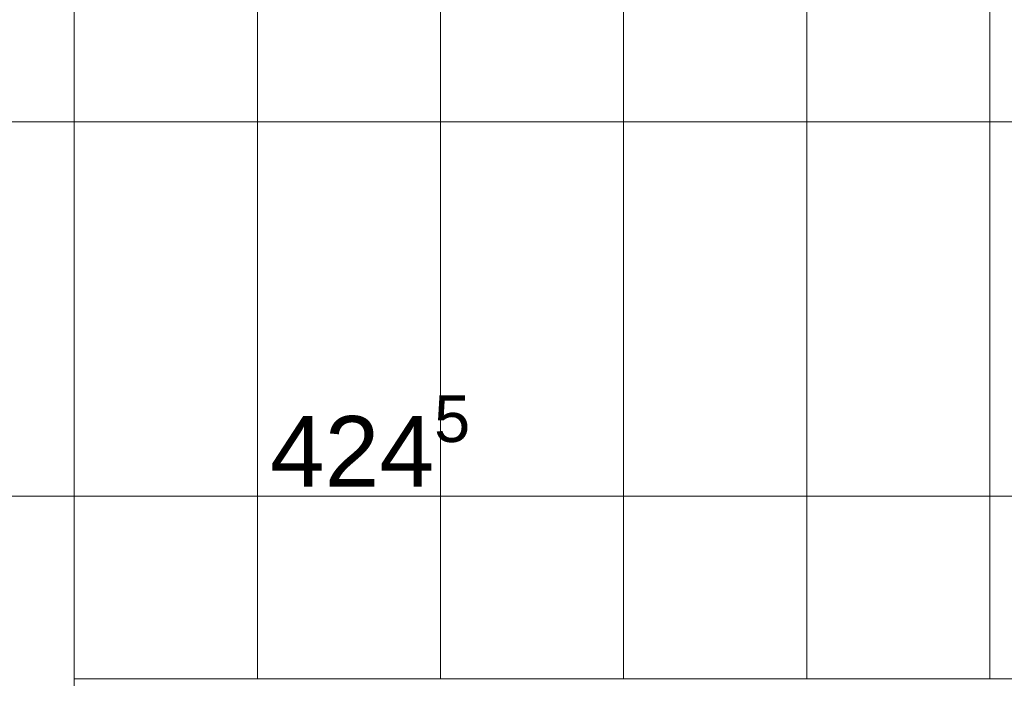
# Model space of a CAD drawing. Extents: x 100 to 2982, y 37 to 2050.
# Tile 64 of 135: x 820 to 960, y 1635 to 1729. Entities that reach past the tile are written whole.
import ezdxf
from ezdxf.xclip import XClip

# ---------------------------------------------------------------- set-up
doc = ezdxf.new("R2010")
doc.units = 0
doc.header["$MEASUREMENT"] = 0
doc.header["$XCLIPFRAME"] = 0
doc.linetypes.add('Wipeout_Contour', pattern=[5000, 0, -5000])
for name, color, linetype in [('250-A Schody Pochylnie', 7, 'Continuous'), ('299-A Wymiary Opisy', 7, 'Continuous'), ('820-G Rysunki Obrazki', 7, 'Continuous')]:
    doc.layers.add(name, color=color, linetype=linetype)
doc.styles.add('STYL_AUTOMATYCZNY_3', font='txt')

# ---------------------------------------------------------------- blocks, each defined once
blk = doc.blocks.new('Rysunek_1_1', base_point=(-18316.35, -206.53))
at = {"layer": '250-A Schody Pochylnie', "color": 1, "linetype": 'Continuous', "lineweight": 13, "ltscale": 0.2}
for p, q in [((827.8, 1776.01), (827.8, 1635.01)), ((1087.8, 1635.01), (827.8, 1635.01)), ((827.8, 1635.01), (827.8, 1634.01))]:
    blk.add_line(p, q, dxfattribs=at)
at = {"color": 254, "linetype": 'Wipeout_Contour', "lineweight": 0, "ltscale": 7851.141364}
blk.add_wipeout([(983.8, 1776.01), (957.8, 1776.01), (957.8, 1635.01), (983.8, 1635.01)], dxfattribs=at).dxf.layer = '250-A Schody Pochylnie'
at = {"layer": '250-A Schody Pochylnie', "color": 11, "linetype": 'Continuous', "lineweight": 13, "ltscale": 0.2}
for p, q in [((957.8, 1635.01), (957.8, 1776.01)), ((983.8, 1635.01), (957.8, 1635.01))]:
    blk.add_line(p, q, dxfattribs=at)
at = {"color": 254, "linetype": 'Wipeout_Contour', "lineweight": 0, "ltscale": 7800.178023}
blk.add_wipeout([(957.8, 1776.01), (931.8, 1776.01), (931.8, 1635.01), (957.8, 1635.01)], dxfattribs=at).dxf.layer = '250-A Schody Pochylnie'
at = {"layer": '250-A Schody Pochylnie', "color": 11, "linetype": 'Continuous', "lineweight": 13, "ltscale": 0.2}
for p, q in [((931.8, 1635.01), (931.8, 1776.01)), ((957.8, 1776.01), (957.8, 1635.01)), ((957.8, 1635.01), (931.8, 1635.01))]:
    blk.add_line(p, q, dxfattribs=at)
at = {"color": 254, "linetype": 'Wipeout_Contour', "lineweight": 0, "ltscale": 7750.275305}
blk.add_wipeout([(931.8, 1776.01), (905.8, 1776.01), (905.8, 1635.01), (931.8, 1635.01)], dxfattribs=at).dxf.layer = '250-A Schody Pochylnie'
at = {"layer": '250-A Schody Pochylnie', "color": 11, "linetype": 'Continuous', "lineweight": 13, "ltscale": 0.2}
for p, q in [((905.8, 1635.01), (905.8, 1776.01)), ((931.8, 1776.01), (931.8, 1635.01)), ((931.8, 1635.01), (905.8, 1635.01))]:
    blk.add_line(p, q, dxfattribs=at)
at = {"color": 254, "linetype": 'Wipeout_Contour', "lineweight": 0, "ltscale": 7701.453888}
blk.add_wipeout([(905.8, 1776.01), (879.8, 1776.01), (879.8, 1635.01), (905.8, 1635.01)], dxfattribs=at).dxf.layer = '250-A Schody Pochylnie'
at = {"layer": '250-A Schody Pochylnie', "color": 11, "linetype": 'Continuous', "lineweight": 13, "ltscale": 0.2}
for p, q in [((879.8, 1635.01), (879.8, 1776.01)), ((905.8, 1776.01), (905.8, 1635.01)), ((905.8, 1635.01), (879.8, 1635.01))]:
    blk.add_line(p, q, dxfattribs=at)
at = {"color": 254, "linetype": 'Wipeout_Contour', "lineweight": 0, "ltscale": 7653.734522}
blk.add_wipeout([(879.8, 1776.01), (853.8, 1776.01), (853.8, 1635.01), (879.8, 1635.01)], dxfattribs=at).dxf.layer = '250-A Schody Pochylnie'
at = {"layer": '250-A Schody Pochylnie', "color": 11, "linetype": 'Continuous', "lineweight": 13, "ltscale": 0.2}
for p, q in [((853.8, 1635.01), (853.8, 1776.01)), ((879.8, 1776.01), (879.8, 1635.01)), ((879.8, 1635.01), (853.8, 1635.01))]:
    blk.add_line(p, q, dxfattribs=at)
at = {"layer": '299-A Wymiary Opisy', "color": 46, "linetype": 'Continuous', "lineweight": 15, "insert": (855.58, 1659.36), "char_height": 10, "attachment_point": 7, "style": 'STYL_AUTOMATYCZNY_3'}
blk.add_mtext('\\A1;{\\pql;\\fArial|b0|i0|c238|p38;424\\fArial|b0|i0|c238|p38;\\A1{\\H.66x;\\S5^  ;}}', dxfattribs=at)
at = {"color": 254, "linetype": 'Wipeout_Contour', "lineweight": 0, "ltscale": 7607.138012}
blk.add_wipeout([(853.8, 1776.01), (827.8, 1776.01), (827.8, 1635.01), (853.8, 1635.01)], dxfattribs=at).dxf.layer = '250-A Schody Pochylnie'
at = {"layer": '250-A Schody Pochylnie', "color": 11, "linetype": 'Continuous', "lineweight": 13, "ltscale": 0.2}
for p, q in [((827.8, 1635.01), (827.8, 1776.01)), ((853.8, 1776.01), (853.8, 1635.01)), ((853.8, 1635.01), (827.8, 1635.01))]:
    blk.add_line(p, q, dxfattribs=at)
at = {"color": 254, "linetype": 'Wipeout_Contour', "lineweight": 0, "ltscale": 10844.402952}
blk.add_wipeout([(666.3, 1776.01), (666.3, 1483.01), (827.8, 1483.01), (827.8, 1634.01), (827.8, 1635.01), (827.8, 1776.01)], dxfattribs=at).dxf.layer = '250-A Schody Pochylnie'
at = {"layer": '250-A Schody Pochylnie', "color": 11, "linetype": 'Continuous', "lineweight": 13, "ltscale": 0.2}
for p, q in [((827.8, 1776.01), (827.8, 1635.01)), ((827.8, 1714.01), (757.8, 1714.01)), ((1061.8, 1714.01), (827.8, 1714.01)), ((827.8, 1635.01), (827.8, 1634.01))]:
    blk.add_line(p, q, dxfattribs=at)
at = {"layer": '299-A Wymiary Opisy', "color": 85, "linetype": 'Continuous', "lineweight": 13, "ltscale": 0.2}
blk.add_line((664.8, 1660.9), (1089.3, 1660.9), dxfattribs=at)

msp = doc.modelspace()

# ---------------------------------------------------------------- block references
at = {"layer": '820-G Rysunki Obrazki', "color": 65, "linetype": 'Continuous', "lineweight": 13, "ltscale": 0.2}
ref = msp.add_blockref('Rysunek_1_1', (-18316.35, -206.53), dxfattribs=at)
XClip(ref).set_block_clipping_path([(244.527027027, 76.8014120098), (2570.9054054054, 2022.1162324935)])

doc.saveas('drawing.dxf')
